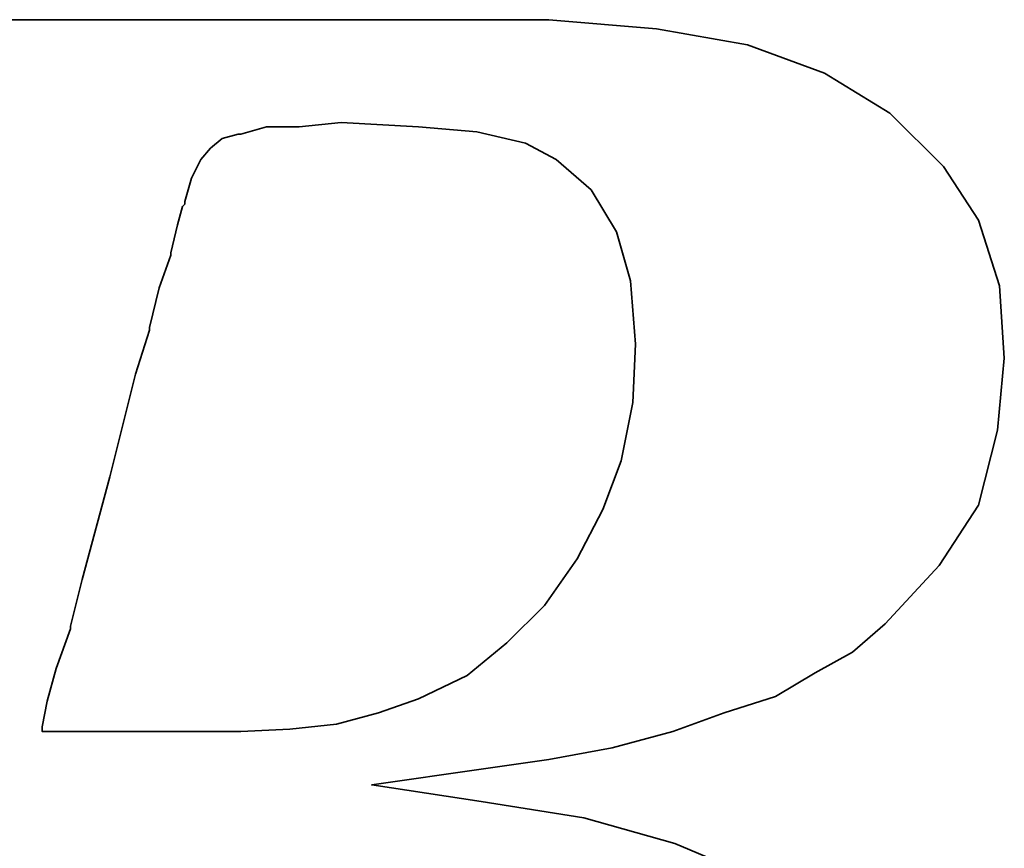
# Model space of a CAD drawing. Header units: millimetres. Extents: x 3 to 262, y 5 to 167.
# Tile 24 of 66: x 181.89 to 183.91, y 84.97 to 86.67. Entities that reach past the tile are written whole.
import ezdxf

# ---------------------------------------------------------------- set-up
doc = ezdxf.new("R2010")
doc.units = ezdxf.units.MM
doc.header["$LTSCALE"] = 0.2
doc.layers.add('layer 1', color=7, linetype='CONTINUOUS')

msp = doc.modelspace()

# ---------------------------------------------------------------- linework, layer by layer
at = {"layer": 'layer 1', "color": 1, "lineweight": 35}
for points, knots in [([(180.8102, 83.6985), (180.8102, 83.6985), (180.7722, 83.612), (180.7722, 83.612), (180.7722, 83.612), (180.7722, 83.612), (180.7672, 83.6025), (180.7672, 83.6025), (180.7672, 83.6025), (180.7672, 83.6025), (180.7672, 83.5975), (180.7672, 83.5975), (180.7672, 83.5975), (180.7672, 83.5975), (180.7102, 83.5405), (180.7102, 83.5405), (180.7102, 83.5405), (180.7102, 83.5405), (180.7052, 83.5405), (180.7052, 83.5405), (180.7052, 83.5405), (180.7052, 83.5405), (180.7002, 83.5355), (180.7002, 83.5355), (180.7002, 83.5355), (180.7002, 83.5355), (180.6232, 83.497), (180.6232, 83.497), (180.6232, 83.497), (180.6232, 83.497), (180.6142, 83.497), (180.6142, 83.497), (180.6142, 83.497), (180.6142, 83.497), (180.6092, 83.4925), (180.6092, 83.4925), (180.6092, 83.4925), (180.6092, 83.4925), (180.5222, 83.4825), (180.5222, 83.4825), (180.5222, 83.4825), (180.5222, 83.4825), (180.5182, 83.4825), (180.5182, 83.4825), (180.5182, 83.4825), (180.5182, 83.4825), (180.5082, 83.4825), (180.5082, 83.4825), (180.5082, 83.4825), (180.5082, 83.4825), (180.4792, 83.4825), (180.4792, 83.4825), (180.4792, 83.4825), (180.4792, 83.4825), (180.4022, 83.4825), (180.4022, 83.4825), (180.4022, 83.4825), (180.4022, 83.4825), (180.3262, 83.4825), (180.3262, 83.4825), (180.3262, 83.4825), (180.3262, 83.4825), (180.3162, 83.4825), (180.3162, 83.4825), (180.3162, 83.4825), (180.3162, 83.4825), (180.3162, 83.478), (180.3162, 83.478), (180.3162, 83.478), (180.3162, 83.478), (180.3112, 83.473), (180.3112, 83.473), (180.3112, 83.473), (180.3112, 83.473), (180.2922, 83.4015), (180.2922, 83.4015), (180.2922, 83.4015), (180.2922, 83.4015), (180.2782, 83.334), (180.2782, 83.334), (180.2782, 83.334), (180.2782, 83.334), (180.2872, 83.334), (180.2872, 83.334), (180.2872, 83.334), (180.2872, 83.334), (180.3262, 83.334), (180.3262, 83.334), (180.3262, 83.334), (180.3262, 83.334), (180.4312, 83.334), (180.4312, 83.334), (180.4312, 83.334), (180.4312, 83.334), (180.5757, 83.334), (180.5757, 83.334), (180.5757, 83.334), (180.5757, 83.334), (180.7382, 83.334), (180.7382, 83.334), (180.7382, 83.334), (180.7382, 83.334), (180.9302, 83.334), (180.9302, 83.334), (180.9302, 83.334), (180.9302, 83.334), (181.3242, 83.334), (181.3242, 83.334), (181.3242, 83.334), (181.3242, 83.334), (181.7272, 83.334), (181.7272, 83.334), (181.7272, 83.334), (181.7272, 83.334), (181.9192, 83.334), (181.9192, 83.334), (181.9192, 83.334), (181.9192, 83.334), (182.0822, 83.334), (182.0822, 83.334), (182.0822, 83.334), (182.0822, 83.334), (182.2262, 83.334), (182.2262, 83.334), (182.2262, 83.334), (182.2262, 83.334), (182.3312, 83.334), (182.3312, 83.334), (182.3312, 83.334), (182.3312, 83.334), (182.3702, 83.334), (182.3702, 83.334), (182.3702, 83.334), (182.3702, 83.334), (182.3992, 83.334), (182.3992, 83.334), (182.3992, 83.334), (182.3992, 83.334), (182.4182, 83.334), (182.4182, 83.334), (182.4182, 83.334), (182.4182, 83.334), (182.4272, 83.334), (182.4272, 83.334), (182.4272, 83.334), (182.4272, 83.334), (182.6102, 83.3435), (182.6102, 83.3435), (182.6102, 83.3435), (182.6102, 83.3435), (182.7872, 83.3675), (182.7872, 83.3675), (182.7872, 83.3675), (182.7872, 83.3675), (182.9602, 83.4105), (182.9602, 83.4105), (182.9602, 83.4105), (182.9602, 83.4105), (183.1232, 83.4635), (183.1232, 83.4635), (183.1232, 83.4635), (183.1232, 83.4635), (183.2722, 83.5405), (183.2722, 83.5405), (183.2722, 83.5405), (183.2722, 83.5405), (183.4012, 83.612), (183.4012, 83.612), (183.4012, 83.612), (183.4012, 83.612), (183.4972, 83.689), (183.4972, 83.689), (183.4972, 83.689), (183.4972, 83.689), (183.5742, 83.7705), (183.5742, 83.7705), (183.5742, 83.7705), (183.5742, 83.7705), (183.6512, 83.8815), (183.6512, 83.8815), (183.6512, 83.8815), (183.6512, 83.8815), (183.7132, 84.0105), (183.7132, 84.0105), (183.7132, 84.0105), (183.7132, 84.0105), (183.7422, 84.1405), (183.7422, 84.1405), (183.7422, 84.1405), (183.7422, 84.1405), (183.7562, 84.2745), (183.7562, 84.2745), (183.7562, 84.2745), (183.7562, 84.2745), (183.7422, 84.4325), (183.7422, 84.4325), (183.7422, 84.4325), (183.7422, 84.4325), (183.6942, 84.5815), (183.6942, 84.5815), (183.6942, 84.5815), (183.6942, 84.5815), (183.6222, 84.6965), (183.6222, 84.6965), (183.6222, 84.6965), (183.6222, 84.6965), (183.5212, 84.8075), (183.5212, 84.8075), (183.5212, 84.8075), (183.5212, 84.8075), (183.3922, 84.9075), (183.3922, 84.9075), (183.3922, 84.9075), (183.3922, 84.9075), (183.2332, 84.975), (183.2332, 84.975), (183.2332, 84.975), (183.2332, 84.975), (183.0462, 85.0275), (183.0462, 85.0275), (183.0462, 85.0275), (183.0462, 85.0275), (182.8352, 85.0615), (182.8352, 85.0615), (182.8352, 85.0615), (182.8352, 85.0615), (182.6102, 85.0955), (182.6102, 85.0955), (182.6102, 85.0955), (182.6102, 85.0955), (182.8402, 85.1285), (182.8402, 85.1285), (182.8402, 85.1285), (182.8402, 85.1285), (182.9742, 85.1475), (182.9742, 85.1475), (182.9742, 85.1475), (182.9742, 85.1475), (183.1042, 85.1715), (183.1042, 85.1715), (183.1042, 85.1715), (183.1042, 85.1715), (183.2292, 85.205), (183.2292, 85.205), (183.2292, 85.205), (183.2292, 85.205), (183.3342, 85.2435), (183.3342, 85.2435), (183.3342, 85.2435), (183.3342, 85.2435), (183.4402, 85.2775), (183.4402, 85.2775), (183.4402, 85.2775), (183.4402, 85.2775), (183.5212, 85.3255), (183.5212, 85.3255), (183.5212, 85.3255), (183.5212, 85.3255), (183.5982, 85.3685), (183.5982, 85.3685), (183.5982, 85.3685), (183.5982, 85.3685), (183.6657, 85.4265), (183.6657, 85.4265), (183.6657, 85.4265), (183.6657, 85.4265), (183.7762, 85.5465), (183.7762, 85.5465), (183.7762, 85.5465), (183.7762, 85.5465), (183.8572, 85.6705), (183.8572, 85.6705), (183.8572, 85.6705), (183.8572, 85.6705), (183.8962, 85.8245), (183.8962, 85.8245), (183.8962, 85.8245), (183.8962, 85.8245), (183.9102, 85.973), (183.9102, 85.973), (183.9102, 85.973), (183.9102, 85.973), (183.9002, 86.1215), (183.9002, 86.1215), (183.9002, 86.1215), (183.9002, 86.1215), (183.8572, 86.2565), (183.8572, 86.2565), (183.8572, 86.2565), (183.8572, 86.2565), (183.7852, 86.3665), (183.7852, 86.3665), (183.7852, 86.3665), (183.7852, 86.3665), (183.6747, 86.4765), (183.6747, 86.4765), (183.6747, 86.4765), (183.6747, 86.4765), (183.5407, 86.5585), (183.5407, 86.5585), (183.5407, 86.5585), (183.5407, 86.5585), (183.3822, 86.6165), (183.3822, 86.6165), (183.3822, 86.6165), (183.3822, 86.6165), (183.1952, 86.6495), (183.1952, 86.6495), (183.1952, 86.6495), (183.1952, 86.6495), (182.9742, 86.6685), (182.9742, 86.6685), (182.9742, 86.6685), (182.9742, 86.6685), (182.9552, 86.6685), (182.9552, 86.6685), (182.9552, 86.6685), (182.9552, 86.6685), (182.8882, 86.6685), (182.8882, 86.6685), (182.8882, 86.6685), (182.8882, 86.6685), (182.7922, 86.6685), (182.7922, 86.6685), (182.7922, 86.6685), (182.7922, 86.6685), (182.6672, 86.6685), (182.6672, 86.6685), (182.6672, 86.6685), (182.6672, 86.6685), (182.5142, 86.6685), (182.5142, 86.6685), (182.5142, 86.6685), (182.5142, 86.6685), (182.3512, 86.6685), (182.3512, 86.6685), (182.3512, 86.6685), (182.3512, 86.6685), (181.9857, 86.6685), (181.9857, 86.6685), (181.9857, 86.6685), (181.9857, 86.6685), (181.6212, 86.6685), (181.6212, 86.6685), (181.6212, 86.6685), (181.6212, 86.6685), (181.4582, 86.6685), (181.4582, 86.6685), (181.4582, 86.6685), (181.4582, 86.6685), (181.3052, 86.6685), (181.3052, 86.6685), (181.3052, 86.6685), (181.3052, 86.6685), (181.1802, 86.6685), (181.1802, 86.6685), (181.1802, 86.6685), (181.1802, 86.6685), (181.0797, 86.6685), (181.0797, 86.6685), (181.0797, 86.6685), (181.0797, 86.6685), (181.0262, 86.6685), (181.0262, 86.6685), (181.0262, 86.6685), (181.0262, 86.6685), (181.0262, 86.664), (181.0262, 86.664), (181.0262, 86.664), (181.0262, 86.664), (181.0212, 86.6595), (181.0212, 86.6595), (181.0212, 86.6595), (181.0212, 86.6595), (181.0022, 86.5825), (181.0022, 86.5825), (181.0022, 86.5825), (181.0022, 86.5825), (180.9882, 86.5205), (180.9882, 86.5205), (180.9882, 86.5205), (180.9882, 86.5205), (181.0932, 86.5205), (181.0932, 86.5205), (181.0932, 86.5205), (181.0932, 86.5205), (181.1892, 86.5205), (181.1892, 86.5205), (181.1892, 86.5205), (181.1892, 86.5205), (181.2187, 86.5205), (181.2187, 86.5205), (181.2187, 86.5205), (181.2187, 86.5205), (181.2277, 86.5205), (181.2277, 86.5205), (181.2277, 86.5205), (181.2277, 86.5205), (181.2952, 86.5205), (181.2952, 86.5205), (181.2952, 86.5205), (181.2952, 86.5205), (181.3002, 86.5205), (181.3002, 86.5205), (181.3002, 86.5205), (181.3002, 86.5205), (181.3052, 86.515), (181.3052, 86.515), (181.3052, 86.515), (181.3052, 86.515), (181.3482, 86.5055), (181.3482, 86.5055), (181.3482, 86.5055), (181.3482, 86.5055), (181.3962, 86.4965), (181.3962, 86.4965), (181.3962, 86.4965), (181.3962, 86.4965), (181.4002, 86.4965), (181.4002, 86.4965), (181.4002, 86.4965), (181.4002, 86.4965), (181.4292, 86.4865), (181.4292, 86.4865), (181.4292, 86.4865), (181.4292, 86.4865), (181.4392, 86.4865), (181.4392, 86.4865), (181.4392, 86.4865), (181.4392, 86.4865), (181.4442, 86.4765), (181.4442, 86.4765), (181.4442, 86.4765), (181.4442, 86.4765), (181.4772, 86.438), (181.4772, 86.438), (181.4772, 86.438), (181.4772, 86.438), (181.4822, 86.4335), (181.4822, 86.4335), (181.4822, 86.4335), (181.4822, 86.4335), (181.4822, 86.4285), (181.4822, 86.4285), (181.4822, 86.4285), (181.4822, 86.4285), (181.5012, 86.3715), (181.5012, 86.3715), (181.5012, 86.3715), (181.5012, 86.3715), (181.5062, 86.3615), (181.5062, 86.3615), (181.5062, 86.3615), (181.5062, 86.3615), (181.5012, 86.3525), (181.5012, 86.3525), (181.5012, 86.3525), (181.5012, 86.3525), (181.4872, 86.2705), (181.4872, 86.2705), (181.4872, 86.2705), (181.4872, 86.2705), (181.4872, 86.2415), (181.4872, 86.2415), (181.4872, 86.2415), (181.4872, 86.2415), (181.4872, 86.2365), (181.4872, 86.2365), (181.4872, 86.2365), (181.4872, 86.2365), (181.4822, 86.2325), (181.4822, 86.2325), (181.4822, 86.2325), (181.4822, 86.2325), (181.4727, 86.2035), (181.4727, 86.2035), (181.4727, 86.2035), (181.4727, 86.2035), (181.4582, 86.1605), (181.4582, 86.1605), (181.4582, 86.1605), (181.4582, 86.1605), (181.4442, 86.1025), (181.4442, 86.1025), (181.4442, 86.1025), (181.4442, 86.1025), (181.4242, 86.0355), (181.4242, 86.0355), (181.4242, 86.0355), (181.4242, 86.0355), (181.3812, 85.872), (181.3812, 85.872), (181.3812, 85.872), (181.3812, 85.872), (181.3292, 85.6705), (181.3292, 85.6705), (181.3292, 85.6705), (181.3292, 85.6705), (181.2712, 85.4545), (181.2712, 85.4545), (181.2712, 85.4545), (181.2712, 85.4545), (181.1462, 84.989), (181.1462, 84.989), (181.1462, 84.989), (181.1462, 84.989), (181.0212, 84.5195), (181.0212, 84.5195), (181.0212, 84.5195), (181.0212, 84.5195), (180.9642, 84.2985), (180.9642, 84.2985), (180.9642, 84.2985), (180.9642, 84.2985), (180.9112, 84.1065), (180.9112, 84.1065), (180.9112, 84.1065), (180.9112, 84.1065), (180.8682, 83.943), (180.8682, 83.943), (180.8682, 83.943), (180.8682, 83.943), (180.8537, 83.876), (180.8537, 83.876), (180.8537, 83.876), (180.8537, 83.876), (180.8392, 83.814), (180.8392, 83.814), (180.8392, 83.814), (180.8392, 83.814), (180.8392, 83.8095), (180.8392, 83.8095), (180.8392, 83.8095), (180.8392, 83.8095), (180.8252, 83.7705), (180.8252, 83.7705), (180.8252, 83.7705), (180.8252, 83.7705), (180.8152, 83.732), (180.8152, 83.732), (180.8152, 83.732), (180.8152, 83.732), (180.8152, 83.7175), (180.8152, 83.7175), (180.8152, 83.7175), (180.8152, 83.7175), (180.8152, 83.7085), (180.8152, 83.7085), (180.8152, 83.7085), (180.8152, 83.7085), (180.8152, 83.7035), (180.8152, 83.7035), (180.8152, 83.7035), (180.8152, 83.7035), (180.8102, 83.6985), (180.8102, 83.6985)], [0, 0, 0, 0, 0.007194, 0.007194, 0.007194, 0.007194, 0.014388, 0.014388, 0.014388, 0.014388, 0.021583, 0.021583, 0.021583, 0.021583, 0.028777, 0.028777, 0.028777, 0.028777, 0.035971, 0.035971, 0.035971, 0.035971, 0.043165, 0.043165, 0.043165, 0.043165, 0.05036, 0.05036, 0.05036, 0.05036, 0.057554, 0.057554, 0.057554, 0.057554, 0.064748, 0.064748, 0.064748, 0.064748, 0.071942, 0.071942, 0.071942, 0.071942, 0.079137, 0.079137, 0.079137, 0.079137, 0.086331, 0.086331, 0.086331, 0.086331, 0.093525, 0.093525, 0.093525, 0.093525, 0.100719, 0.100719, 0.100719, 0.100719, 0.107914, 0.107914, 0.107914, 0.107914, 0.115108, 0.115108, 0.115108, 0.115108, 0.122302, 0.122302, 0.122302, 0.122302, 0.129496, 0.129496, 0.129496, 0.129496, 0.136691, 0.136691, 0.136691, 0.136691, 0.143885, 0.143885, 0.143885, 0.143885, 0.151079, 0.151079, 0.151079, 0.151079, 0.158273, 0.158273, 0.158273, 0.158273, 0.165468, 0.165468, 0.165468, 0.165468, 0.172662, 0.172662, 0.172662, 0.172662, 0.179856, 0.179856, 0.179856, 0.179856, 0.18705, 0.18705, 0.18705, 0.18705, 0.194245, 0.194245, 0.194245, 0.194245, 0.201439, 0.201439, 0.201439, 0.201439, 0.208633, 0.208633, 0.208633, 0.208633, 0.215827, 0.215827, 0.215827, 0.215827, 0.223022, 0.223022, 0.223022, 0.223022, 0.230216, 0.230216, 0.230216, 0.230216, 0.23741, 0.23741, 0.23741, 0.23741, 0.244604, 0.244604, 0.244604, 0.244604, 0.251799, 0.251799, 0.251799, 0.251799, 0.258993, 0.258993, 0.258993, 0.258993, 0.266187, 0.266187, 0.266187, 0.266187, 0.273381, 0.273381, 0.273381, 0.273381, 0.280576, 0.280576, 0.280576, 0.280576, 0.28777, 0.28777, 0.28777, 0.28777, 0.294964, 0.294964, 0.294964, 0.294964, 0.302158, 0.302158, 0.302158, 0.302158, 0.309353, 0.309353, 0.309353, 0.309353, 0.316547, 0.316547, 0.316547, 0.316547, 0.323741, 0.323741, 0.323741, 0.323741, 0.330935, 0.330935, 0.330935, 0.330935, 0.338129, 0.338129, 0.338129, 0.33813, 0.345324, 0.345324, 0.345324, 0.345324, 0.352518, 0.352518, 0.352518, 0.352518, 0.359712, 0.359712, 0.359712, 0.359712, 0.366906, 0.366906, 0.366906, 0.366906, 0.374101, 0.374101, 0.374101, 0.374101, 0.381295, 0.381295, 0.381295, 0.381295, 0.388489, 0.388489, 0.388489, 0.388489, 0.395683, 0.395683, 0.395683, 0.395683, 0.402878, 0.402878, 0.402878, 0.402878, 0.410072, 0.410072, 0.410072, 0.410072, 0.417266, 0.417266, 0.417266, 0.417266, 0.42446, 0.42446, 0.42446, 0.42446, 0.431655, 0.431655, 0.431655, 0.431655, 0.438849, 0.438849, 0.438849, 0.438849, 0.446043, 0.446043, 0.446043, 0.446043, 0.453237, 0.453237, 0.453237, 0.453237, 0.460432, 0.460432, 0.460432, 0.460432, 0.467626, 0.467626, 0.467626, 0.467626, 0.47482, 0.47482, 0.47482, 0.47482, 0.482014, 0.482014, 0.482014, 0.482014, 0.489209, 0.489209, 0.489209, 0.489209, 0.496403, 0.496403, 0.496403, 0.496403, 0.503597, 0.503597, 0.503597, 0.503597, 0.510791, 0.510791, 0.510791, 0.510791, 0.517986, 0.517986, 0.517986, 0.517986, 0.52518, 0.52518, 0.52518, 0.52518, 0.532374, 0.532374, 0.532374, 0.532374, 0.539568, 0.539568, 0.539568, 0.539568, 0.546763, 0.546763, 0.546763, 0.546763, 0.553957, 0.553957, 0.553957, 0.553957, 0.561151, 0.561151, 0.561151, 0.561151, 0.568345, 0.568345, 0.568345, 0.568345, 0.57554, 0.57554, 0.57554, 0.57554, 0.582734, 0.582734, 0.582734, 0.582734, 0.589928, 0.589928, 0.589928, 0.589928, 0.597122, 0.597122, 0.597122, 0.597122, 0.604317, 0.604317, 0.604317, 0.604317, 0.611511, 0.611511, 0.611511, 0.611511, 0.618705, 0.618705, 0.618705, 0.618705, 0.625899, 0.625899, 0.625899, 0.625899, 0.633094, 0.633094, 0.633094, 0.633094, 0.640288, 0.640288, 0.640288, 0.640288, 0.647482, 0.647482, 0.647482, 0.647482, 0.654676, 0.654676, 0.654676, 0.654676, 0.661871, 0.661871, 0.661871, 0.661871, 0.669065, 0.669065, 0.669065, 0.669065, 0.676259, 0.676259, 0.676259, 0.676259, 0.683453, 0.683453, 0.683453, 0.683453, 0.690647, 0.690647, 0.690647, 0.690647, 0.697842, 0.697842, 0.697842, 0.697842, 0.705036, 0.705036, 0.705036, 0.705036, 0.71223, 0.71223, 0.71223, 0.71223, 0.719424, 0.719424, 0.719424, 0.719424, 0.726619, 0.726619, 0.726619, 0.726619, 0.733813, 0.733813, 0.733813, 0.733813, 0.741007, 0.741007, 0.741007, 0.741007, 0.748201, 0.748201, 0.748201, 0.748201, 0.755396, 0.755396, 0.755396, 0.755396, 0.76259, 0.76259, 0.76259, 0.76259, 0.769784, 0.769784, 0.769784, 0.769784, 0.776978, 0.776978, 0.776978, 0.776978, 0.784173, 0.784173, 0.784173, 0.784173, 0.791367, 0.791367, 0.791367, 0.791367, 0.798561, 0.798561, 0.798561, 0.798561, 0.805755, 0.805755, 0.805755, 0.805755, 0.81295, 0.81295, 0.81295, 0.81295, 0.820144, 0.820144, 0.820144, 0.820144, 0.827338, 0.827338, 0.827338, 0.827338, 0.834532, 0.834532, 0.834532, 0.834532, 0.841727, 0.841727, 0.841727, 0.841727, 0.848921, 0.848921, 0.848921, 0.848921, 0.856115, 0.856115, 0.856115, 0.856115, 0.863309, 0.863309, 0.863309, 0.863309, 0.870504, 0.870504, 0.870504, 0.870504, 0.877698, 0.877698, 0.877698, 0.877698, 0.884892, 0.884892, 0.884892, 0.884892, 0.892086, 0.892086, 0.892086, 0.892086, 0.899281, 0.899281, 0.899281, 0.899281, 0.906475, 0.906475, 0.906475, 0.906475, 0.913669, 0.913669, 0.913669, 0.913669, 0.920863, 0.920863, 0.920863, 0.920863, 0.928058, 0.928058, 0.928058, 0.928058, 0.935252, 0.935252, 0.935252, 0.935252, 0.942446, 0.942446, 0.942446, 0.942446, 0.94964, 0.94964, 0.94964, 0.94964, 0.956835, 0.956835, 0.956835, 0.956835, 0.964029, 0.964029, 0.964029, 0.964029, 0.971223, 0.971223, 0.971223, 0.971223, 0.978417, 0.978417, 0.978417, 0.978417, 0.985612, 0.985612, 0.985612, 0.985612, 0.992806, 0.992806, 0.992806, 0.992806, 1, 1, 1, 1]), ([(182.2402, 86.3425), (182.2402, 86.3425), (182.2262, 86.2945), (182.2262, 86.2945), (182.2262, 86.2945), (182.2262, 86.2945), (182.2262, 86.2895), (182.2262, 86.2895), (182.2262, 86.2895), (182.2262, 86.2895), (182.2212, 86.2845), (182.2212, 86.2845), (182.2212, 86.2845), (182.2212, 86.2845), (182.2112, 86.2465), (182.2112, 86.2465), (182.2112, 86.2465), (182.2112, 86.2465), (182.1972, 86.189), (182.1972, 86.189), (182.1972, 86.189), (182.1972, 86.189), (182.1972, 86.1845), (182.1972, 86.1845), (182.1972, 86.1845), (182.1972, 86.1845), (182.1732, 86.1175), (182.1732, 86.1175), (182.1732, 86.1175), (182.1732, 86.1175), (182.1537, 86.0355), (182.1537, 86.0355), (182.1537, 86.0355), (182.1537, 86.0355), (182.1537, 86.0305), (182.1537, 86.0305), (182.1537, 86.0305), (182.1537, 86.0305), (182.1252, 85.9395), (182.1252, 85.9395), (182.1252, 85.9395), (182.1252, 85.9395), (182.0722, 85.7285), (182.0722, 85.7285), (182.0722, 85.7285), (182.0722, 85.7285), (182.0152, 85.5175), (182.0152, 85.5175), (182.0152, 85.5175), (182.0152, 85.5175), (181.9912, 85.4215), (181.9912, 85.4215), (181.9912, 85.4215), (181.9912, 85.4215), (181.9912, 85.4165), (181.9912, 85.4165), (181.9912, 85.4165), (181.9912, 85.4165), (181.9622, 85.3345), (181.9622, 85.3345), (181.9622, 85.3345), (181.9622, 85.3345), (181.9432, 85.2675), (181.9432, 85.2675), (181.9432, 85.2675), (181.9432, 85.2675), (181.9332, 85.2145), (181.9332, 85.2145), (181.9332, 85.2145), (181.9332, 85.2145), (181.9332, 85.205), (181.9332, 85.205), (181.9332, 85.205), (181.9332, 85.205), (181.9572, 85.205), (181.9572, 85.205), (181.9572, 85.205), (181.9572, 85.205), (182.0342, 85.205), (182.0342, 85.205), (182.0342, 85.205), (182.0342, 85.205), (182.1202, 85.205), (182.1202, 85.205), (182.1202, 85.205), (182.1202, 85.205), (182.2072, 85.205), (182.2072, 85.205), (182.2072, 85.205), (182.2072, 85.205), (182.2742, 85.205), (182.2742, 85.205), (182.2742, 85.205), (182.2742, 85.205), (182.3222, 85.205), (182.3222, 85.205), (182.3222, 85.205), (182.3222, 85.205), (182.3412, 85.205), (182.3412, 85.205), (182.3412, 85.205), (182.3412, 85.205), (182.4422, 85.21), (182.4422, 85.21), (182.4422, 85.21), (182.4422, 85.21), (182.5382, 85.22), (182.5382, 85.22), (182.5382, 85.22), (182.5382, 85.22), (182.6242, 85.2435), (182.6242, 85.2435), (182.6242, 85.2435), (182.6242, 85.2435), (182.7062, 85.2725), (182.7062, 85.2725), (182.7062, 85.2725), (182.7062, 85.2725), (182.8062, 85.3205), (182.8062, 85.3205), (182.8062, 85.3205), (182.8062, 85.3205), (182.8882, 85.3875), (182.8882, 85.3875), (182.8882, 85.3875), (182.8882, 85.3875), (182.9652, 85.464), (182.9652, 85.464), (182.9652, 85.464), (182.9652, 85.464), (183.0322, 85.5605), (183.0322, 85.5605), (183.0322, 85.5605), (183.0322, 85.5605), (183.0852, 85.6615), (183.0852, 85.6615), (183.0852, 85.6615), (183.0852, 85.6615), (183.1232, 85.7615), (183.1232, 85.7615), (183.1232, 85.7615), (183.1232, 85.7615), (183.1472, 85.8815), (183.1472, 85.8815), (183.1472, 85.8815), (183.1472, 85.8815), (183.1522, 86.0015), (183.1522, 86.0015), (183.1522, 86.0015), (183.1522, 86.0015), (183.1422, 86.1315), (183.1422, 86.1315), (183.1422, 86.1315), (183.1422, 86.1315), (183.1132, 86.2325), (183.1132, 86.2325), (183.1132, 86.2325), (183.1132, 86.2325), (183.0612, 86.3185), (183.0612, 86.3185), (183.0612, 86.3185), (183.0612, 86.3185), (182.9892, 86.381), (182.9892, 86.381), (182.9892, 86.381), (182.9892, 86.381), (182.9262, 86.4145), (182.9262, 86.4145), (182.9262, 86.4145), (182.9262, 86.4145), (182.8262, 86.438), (182.8262, 86.438), (182.8262, 86.438), (182.8262, 86.438), (182.7062, 86.4485), (182.7062, 86.4485), (182.7062, 86.4485), (182.7062, 86.4485), (182.5472, 86.4575), (182.5472, 86.4575), (182.5472, 86.4575), (182.5472, 86.4575), (182.4612, 86.4485), (182.4612, 86.4485), (182.4612, 86.4485), (182.4612, 86.4485), (182.4567, 86.4485), (182.4567, 86.4485), (182.4567, 86.4485), (182.4567, 86.4485), (182.3942, 86.4485), (182.3942, 86.4485), (182.3942, 86.4485), (182.3942, 86.4485), (182.3412, 86.4335), (182.3412, 86.4335), (182.3412, 86.4335), (182.3412, 86.4335), (182.3362, 86.4335), (182.3362, 86.4335), (182.3362, 86.4335), (182.3362, 86.4335), (182.3032, 86.4245), (182.3032, 86.4245), (182.3032, 86.4245), (182.3032, 86.4245), (182.2792, 86.4045), (182.2792, 86.4045), (182.2792, 86.4045), (182.2792, 86.4045), (182.2592, 86.381), (182.2592, 86.381), (182.2592, 86.381), (182.2592, 86.381), (182.2402, 86.3425), (182.2402, 86.3425)], [0, 0, 0, 0, 0.018519, 0.018519, 0.018519, 0.018519, 0.037037, 0.037037, 0.037037, 0.037037, 0.055556, 0.055556, 0.055556, 0.055556, 0.074074, 0.074074, 0.074074, 0.074074, 0.092593, 0.092593, 0.092593, 0.092593, 0.111111, 0.111111, 0.111111, 0.111111, 0.12963, 0.12963, 0.12963, 0.12963, 0.148148, 0.148148, 0.148148, 0.148148, 0.166667, 0.166667, 0.166667, 0.166667, 0.185185, 0.185185, 0.185185, 0.185185, 0.203704, 0.203704, 0.203704, 0.203704, 0.222222, 0.222222, 0.222222, 0.222222, 0.240741, 0.240741, 0.240741, 0.240741, 0.259259, 0.259259, 0.259259, 0.259259, 0.277778, 0.277778, 0.277778, 0.277778, 0.296296, 0.296296, 0.296296, 0.296296, 0.314815, 0.314815, 0.314815, 0.314815, 0.333333, 0.333333, 0.333333, 0.333333, 0.351852, 0.351852, 0.351852, 0.351852, 0.37037, 0.37037, 0.37037, 0.37037, 0.388889, 0.388889, 0.388889, 0.388889, 0.407407, 0.407407, 0.407407, 0.407407, 0.425926, 0.425926, 0.425926, 0.425926, 0.444444, 0.444444, 0.444444, 0.444444, 0.462963, 0.462963, 0.462963, 0.462963, 0.481481, 0.481481, 0.481481, 0.481481, 0.5, 0.5, 0.5, 0.5, 0.518519, 0.518519, 0.518519, 0.518519, 0.537037, 0.537037, 0.537037, 0.537037, 0.555556, 0.555556, 0.555556, 0.555556, 0.574074, 0.574074, 0.574074, 0.574074, 0.592593, 0.592593, 0.592593, 0.592593, 0.611111, 0.611111, 0.611111, 0.611111, 0.62963, 0.62963, 0.62963, 0.62963, 0.648148, 0.648148, 0.648148, 0.648148, 0.666667, 0.666667, 0.666667, 0.666667, 0.685185, 0.685185, 0.685185, 0.685185, 0.703704, 0.703704, 0.703704, 0.703704, 0.722222, 0.722222, 0.722222, 0.722222, 0.740741, 0.740741, 0.740741, 0.740741, 0.759259, 0.759259, 0.759259, 0.759259, 0.777778, 0.777778, 0.777778, 0.777778, 0.796296, 0.796296, 0.796296, 0.796296, 0.814815, 0.814815, 0.814815, 0.814815, 0.833333, 0.833333, 0.833333, 0.833333, 0.851852, 0.851852, 0.851852, 0.851852, 0.87037, 0.87037, 0.87037, 0.87037, 0.888889, 0.888889, 0.888889, 0.888889, 0.907407, 0.907407, 0.907407, 0.907407, 0.925926, 0.925926, 0.925926, 0.925926, 0.944444, 0.944444, 0.944444, 0.944444, 0.962963, 0.962963, 0.962963, 0.962963, 0.981481, 0.981481, 0.981481, 0.981481, 1, 1, 1, 1])]:
    msp.add_open_spline(points, degree=3, knots=knots, dxfattribs=at)

doc.saveas('drawing.dxf')
